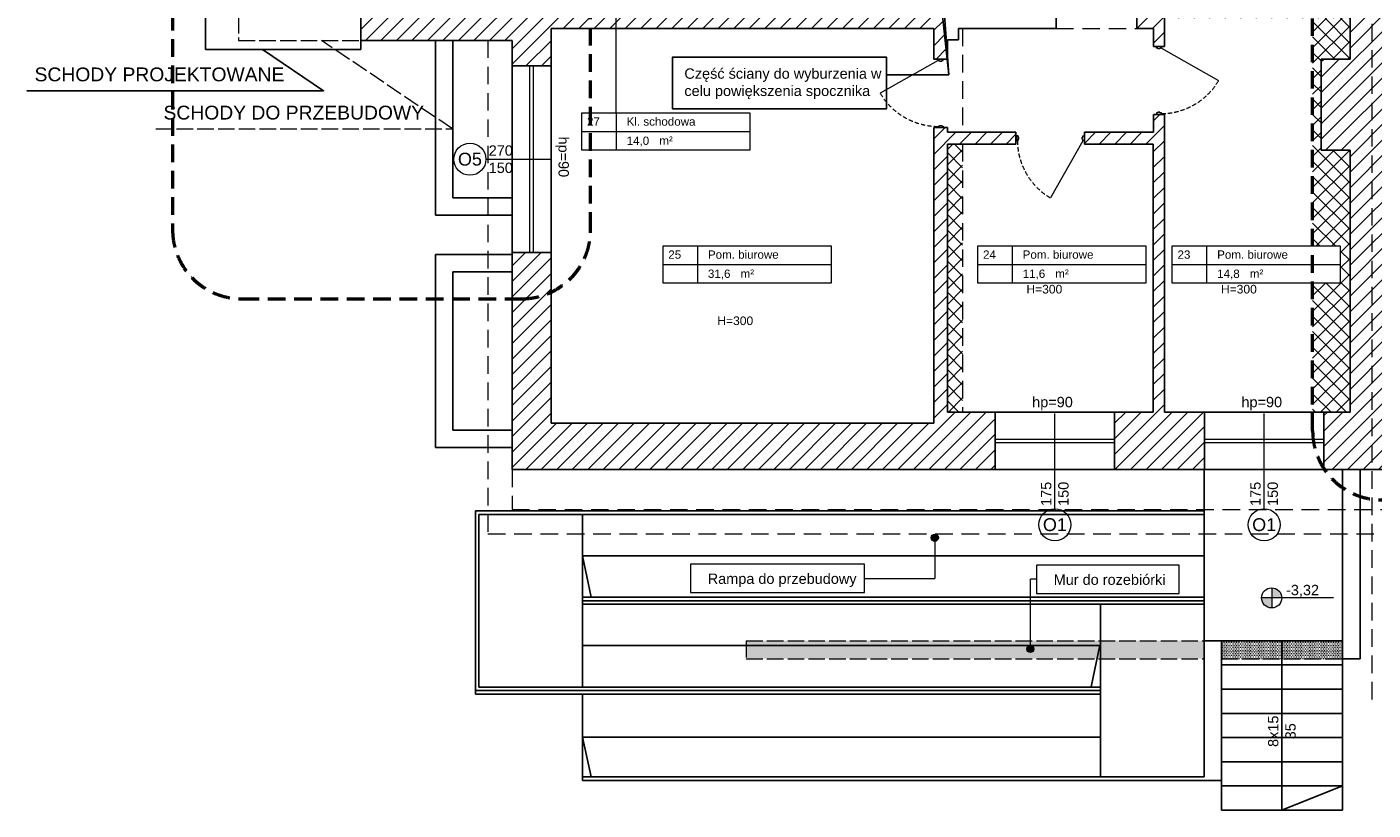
# Model space of a CAD drawing. Header units: millimetres. Extents: x 26866 to 1024070, y -428191 to 408885.
# Tile 65 of 248: x 170790 to 190280, y 349221 to 360556. Entities that reach past the tile are written whole.
import ezdxf

# ---------------------------------------------------------------- set-up
doc = ezdxf.new("R2010")
doc.units = ezdxf.units.MM
doc.header["$LTSCALE"] = 2
for name, pattern in [('ACAD_ISO02W100', [15, 12, -3]), ('DASHED', [19.05, 12.7, -6.35]), ('HIDDEN', [9.525, 6.35, -3.175]), ('HIDDENX2', [19.05, 12.7, -6.35])]:
    doc.linetypes.add(name, pattern=pattern)
for name, color, linetype, lineweight in [('0_OPIS', 7, 'Continuous', 13), ('3DPLAN_A_DRZWI', 173, 'Continuous', 5), ('3DPLAN_A_OKNA', 153, 'Continuous', 5), ('3DPLAN_A_TABELKA POMIESZCZEŃ', 7, 'Continuous', 0), ('3DPLAN_A_WYSOKOŚCI OPIS', 101, 'Continuous', 5), ('3DPLAN_A_WYSOKOŚCI ZMIANA', 144, 'HIDDENX2', 5), ('A_KRESKOWANIE', 9, 'Continuous', 0), ('A_STOL_OPIS', 55, 'Continuous', 5), ('A_WYBURZENIA', 6, 'Continuous', 0), ('A_WYM_KOT', 161, 'Continuous', 0), ('A_ZESTAWIENIE STOLARKI', 3, 'Continuous', 15), ('Opisy', 7, 'Continuous', 13)]:
    doc.layers.add(name, color=color, linetype=linetype, lineweight=lineweight)
for name, color, linetype in [('3DPLAN_A_KRESKOWANIE 1', 253, 'Continuous'), ('3DPLAN_A_OPIS', 8, 'Continuous'), ('3DPLAN_A_POMIESZCZENIE NUMER', 100, 'Continuous'), ('3DPLAN_K_DZIAŁOWA NISKIE', 134, 'Continuous'), ('3DPLAN_K_NOŚNA', 7, 'Continuous'), ('3DPLAN_K_OBRYS', 243, 'Continuous'), ('3DPLAN_K_OBRYS WIDOK', 242, 'Continuous'), ('A_POMIESZCZENIE OPIS', 100, 'Continuous'), ('A_SCHODY', 6, 'Continuous')]:
    doc.layers.add(name, color=color, linetype=linetype)
doc.styles.add('ARIAL', font='arial.ttf')
doc.styles.add('TABEL1', font='txt')

# ---------------------------------------------------------------- blocks, each defined once
blk = doc.blocks.new('tabelka dla tp')
at = {"layer": '3DPLAN_A_TABELKA POMIESZCZEŃ'}
for p, q in [((49.7, 54), (49.7, 0)), ((0, 27), (243.1, 27))]:
    blk.add_line(p, q, dxfattribs=at)
blk.add_lwpolyline([(0, 54), (243.1, 54), (243.1, 0), (0, 0)], close=True, dxfattribs=at)
at = {"layer": '3DPLAN_A_POMIESZCZENIE NUMER', "color": 7, "style": 'ARIAL'}
blk.add_attdef('NUMER', (2.2, 35.4), '', height=12, dxfattribs=at)
at = {"layer": 'A_POMIESZCZENIE OPIS', "insert": (112.2, 19.8), "char_height": 12, "width": 36.412, "attachment_point": 1, "style": 'ARIAL'}
blk.add_mtext('{\\C7;m²}', dxfattribs=at)
at = {"layer": 'A_POMIESZCZENIE OPIS', "color": 7, "style": 'ARIAL'}
for tag, p in [('NAZWA', (51.7, 35.4)), ('POWIERZCHNIA', (51.1, 7.2))]:
    blk.add_attdef(tag, p, '', height=12, dxfattribs=at)
blk = doc.blocks.new('D 100')
at = {"layer": '3DPLAN_A_DRZWI', "lineweight": 20}
blk.add_line((2.1, 3.7), (50, 88.3), dxfattribs=at)
at = {"layer": '3DPLAN_A_DRZWI'}
for points in [[(0, 3.7), (2.1, 3.7), (2.1, 1.6), (3.1, 1.6), (3.1, -1.6), (2.1, -1.6), (2.1, -3.7), (0, -3.7), (0, 3.7)], [(100, 3.7), (97.9, 3.7), (97.9, 1.6), (96.9, 1.6), (96.9, -1.6), (97.9, -1.6), (97.9, -3.7), (100, -3.7), (100, 3.7)]]:
    blk.add_lwpolyline(points, dxfattribs=at)
at = {"layer": '3DPLAN_A_DRZWI', "linetype": 'HIDDEN', "ltscale": 0.5}
blk.add_arc((-0.5, 2.6), 99.5, 0.6326, 59.4855, dxfattribs=at)
blk = doc.blocks.new('parterr')
at = {"layer": '3DPLAN_A_KRESKOWANIE 1'}
h = blk.add_hatch(dxfattribs=at)
h.set_pattern_fill('ANSI31', color=256, scale=5, style=0)
h.set_pattern_definition([(45, (28281.13, -31178.053), (-11.22532, 11.22532), [])])
h.paths.add_polyline_path([(27532, -28228.9), (27532, -28218.9), (27421, -28218.9), (27421, -28006.9), (27457, -28006.9), (27457, -27805.9), (26774.5, -27805.9), (26774.5, -27888.9), (26826, -27888.9), (26826, -27851.9), (27411, -27851.9), (27411, -28133.9), (27388, -28133.9), (27388, -28139.9), (27411, -28139.9), (27411, -28286.9), (27427, -28286.9), (27427, -28228.9)])
h.paths.add_polyline_path([(27627, -27863.9), (27770, -27863.9), (27770, -27805.9), (27627, -27805.9)])
h.paths.add_polyline_path([(27632, -28218.9), (27632, -28228.9), (27649, -28228.9), (27649, -28462.9), (27695, -28462.9), (27695, -28426.9), (27668, -28426.9), (27668, -28237.9), (27980, -28237.9), (27980, -28426.9), (27785, -28426.9), (27785, -28541.9), (27802, -28541.9), (27802, -28461.9), (27938, -28461.9), (27938, -28505.9), (28031, -28505.9), (28031, -28463.9), (28077, -28463.9), (28077, -28434.9), (28071, -28434.9), (28071, -28421.9), (28058, -28421.9), (28058, -27857.9), (28068, -27857.9), (28068, -27794.9), (28074, -27794.9), (28074, -27747.9), (28027.5, -27747.9), (28027.5, -27805.9), (27940, -27805.9), (27940, -27933.9), (27976, -27933.9), (27976, -28218.9)])
h.paths.add_polyline_path([(26774.5, -28063.9), (26774.5, -28175.4), (26827, -28175.4), (26827, -28139.9), (27298, -28139.9), (27298, -28133.9), (26826, -28133.9), (26826, -28063.9)])
h.paths.add_polyline_path([(27411, -28376.9), (27411, -28408.9), (27394, -28408.9), (27394, -28418.9), (26827, -28418.9), (26827, -28350.4), (26774.5, -28350.4), (26774.5, -28429.9), (26562.5, -28429.9), (26562.5, -28493.9), (26596, -28493.9), (26596, -28452.9), (26777, -28452.9), (26777, -28490.9), (26827, -28490.9), (26827, -28455.9), (27384.1, -28455.8), (27402, -28455.8), (27402, -28523.9), (27427, -28523.9), (27427, -28487.1), (27425, -28487.2), (27425.1, -28485.1), (27427, -28485.1), (27427, -28479.6), (27425.4, -28479.6), (27426, -28479.9), (27425, -28479.6), (27425, -28411.8), (27427, -28411.8), (27427, -28411.3), (27425, -28411.4), (27425.1, -28409.3), (27427, -28409.2), (27427, -28376.9)])
h.paths.add_polyline_path([(27342, -28709.9), (26827, -28709.9), (26827, -28670.9), (26777, -28670.9), (26777, -28709.9), (26596, -28709.9), (26596, -28673.9), (26562.5, -28673.9), (26562.5, -28763.9), (26781.5, -28763.9), (26781.5, -28800.9), (26838, -28800.9), (26838, -28746.9), (27392, -28746.9), (27392, -28790.9), (27411.5, -28790.9), (27399.2, -28679.9), (27342, -28679.9)])
h.paths.add_polyline_path([(26781.5, -29070.9), (26781.5, -29384.9), (27480.8, -29384.9), (27480.8, -29301.9), (27411.8, -29301.9), (27411.8, -28913.9), (27511, -28913.9), (27511, -28896.9), (27412, -28896.9), (27412, -28889.9), (27392, -28889.9), (27392, -29317.9), (26838, -29317.9), (26838, -29070.9)])
h.paths.add_polyline_path([(27653.8, -29384.9), (27783.8, -29384.9), (27783.8, -29301.9), (27725.8, -29301.9), (27725.8, -28870.9), (27710, -28870.9), (27710, -28896.9), (27610, -28896.9), (27610, -28913.9), (27709.8, -28913.9), (27709.8, -29301.9), (27653.8, -29301.9)])
h.paths.add_polyline_path([(28105, -29384.9), (28105, -29319.9), (28050, -29319.9), (28050, -29041.9), (28097, -29041.9), (28097, -28933.9), (28050, -28933.9), (28050, -28849.9), (28077, -28849.9), (28077, -28716.9), (28031, -28716.9), (28031, -28683.9), (27938, -28683.9), (27938, -28715.9), (27802, -28715.9), (27802, -28691.9), (27785, -28691.9), (27785, -28715.9), (27686, -28715.9), (27686, -28746.9), (27710, -28746.9), (27710, -28772.9), (27725.8, -28772.9), (27725.8, -28731.9), (27994.8, -28731.9), (27994.8, -28790.9), (27952.8, -28790.9), (27952.8, -28922.9), (27994.8, -28922.9), (27994.8, -29301.9), (27956.8, -29301.9), (27956.8, -29384.9)])
h.paths.add_polyline_path([(28445, -27794.9), (28445, -27747.9), (28200, -27747.9), (28200, -27794.9)])
h.paths.add_polyline_path([(28922, -28467.9), (29078, -28467.9), (29078, -28435.9), (28961, -28435.9), (28961, -27867.9), (29011, -27867.9), (29011, -27805.9), (28879, -27805.9), (28879, -27866.9), (28933, -27866.9), (28933, -28435.9), (28922, -28435.9)])
h.paths.add_polyline_path([(29186, -27867.9), (29309, -27867.9), (29309, -27805.9), (29186, -27805.9)])
h.paths.add_polyline_path([(29484, -27867.9), (29608, -27867.9), (29608, -27805.9), (29484, -27805.9)])
h.paths.add_polyline_path([(29783, -27867.9), (29904, -27867.9), (29904, -27805.9), (29783, -27805.9)])
h.paths.add_polyline_path([(30079, -27867.9), (30206, -27867.9), (30206, -27805.9), (30079, -27805.9)])
h.paths.add_polyline_path([(29867, -28490.9), (29867, -28439.9), (30421, -28439.9), (30421, -28504.9), (30468, -28504.9), (30468, -28441.9), (30495, -28441.9), (30495, -28420.9), (30468, -28420.9), (30468, -27862.9), (30501, -27862.9), (30501, -27805.9), (30381, -27805.9), (30381, -27867.9), (30455, -27867.9), (30455, -28420.9), (29451, -28420.9), (29451, -28435.9), (29332, -28435.9), (29332, -28420.9), (29228, -28420.9), (29228, -28435.9), (29208, -28435.9), (29208, -28467.9), (29231, -28467.9), (29231, -28496.9), (29277, -28496.9), (29277, -28467.9), (29828, -28467.9), (29828, -28490.9)])
h.paths.add_polyline_path([(30793, -27805.9), (30676, -27805.9), (30676, -27862.9), (30793, -27862.9)])
h.paths.add_polyline_path([(31619, -27862.9), (31619, -27970.9), (31677.5, -27970.9), (31677.5, -27805.9), (30968, -27805.9), (30968, -27862.9)])
h.paths.add_polyline_path([(30692, -28522.9), (30692, -28438.9), (31027, -28438.9), (31027, -28712.9), (30893, -28712.9), (30893, -28746.9), (31015, -28746.9), (31015, -28802.9), (31048, -28802.9), (31048, -28747.9), (31070, -28747.9), (31070, -28744.9), (31444, -28744.9), (31444, -28715.9), (31349, -28715.9), (31349, -28647.9), (31325, -28647.9), (31325, -28715.9), (31098, -28715.9), (31098, -28691.9), (31057, -28691.9), (31057, -28450.9), (31069, -28450.9), (31069, -28440.9), (31325, -28440.9), (31325, -28557.9), (31349, -28557.9), (31349, -28439.9), (31624, -28439.9), (31624, -28481.9), (31677.5, -28481.9), (31677.5, -28090.9), (31619, -28090.9), (31619, -28420.9), (30615, -28420.9), (30615, -28441.9), (30672, -28441.9), (30672, -28522.9)])
h.paths.add_polyline_path([(31677.5, -28782.9), (31677.5, -28681.9), (31624, -28681.9), (31624, -28715.9), (31534, -28715.9), (31534, -28744.9), (31624, -28744.9), (31624, -28782.9)])
h.paths.add_polyline_path([(31291, -29384.9), (31677.5, -29384.9), (31677.5, -29121.9), (31624, -29121.9), (31624, -29308.9), (31291, -29308.9)])
h.paths.add_polyline_path([(31116, -29308.9), (31048, -29308.9), (31048, -29148.9), (31015, -29148.9), (31015, -29308.9), (30978, -29308.9), (30978, -29384.9), (31116, -29384.9)])
h.paths.add_polyline_path([(30672, -28642.9), (30672, -28710.9), (30659, -28710.9), (30659, -28746.9), (30737, -28746.9), (30737, -29058.9), (30727, -29058.9), (30727, -29069.9), (30737, -29069.9), (30737, -29306.9), (30690, -29306.9), (30690, -29384.9), (30803, -29384.9), (30803, -29308.9), (30768, -29308.9), (30768, -28746.9), (30773, -28746.9), (30773, -28712.9), (30692, -28712.9), (30692, -28642.9)])
h.paths.add_polyline_path([(29828, -28640.9), (29828, -28721.9), (29418, -28721.9), (29418, -28756.9), (29766, -28756.9), (29766, -28833.9), (29936, -28833.9), (29936, -28756.9), (30426, -28756.9), (30426, -29306.9), (30384, -29306.9), (30384, -29384.9), (30515, -29384.9), (30515, -29306.9), (30442, -29306.9), (30442, -29069.9), (30637, -29069.9), (30637, -29058.9), (30442, -29058.9), (30442, -28772.9), (30467, -28772.9), (30467, -28746.9), (30569, -28746.9), (30569, -28710.9), (30468, -28710.9), (30468, -28677.9), (30421, -28677.9), (30421, -28720.9), (29867, -28720.9), (29867, -28640.9)])
h.paths.add_polyline_path([(30088, -29306.9), (30088, -29384.9), (30209, -29384.9), (30209, -29306.9)])
h.paths.add_polyline_path([(29913, -29306.9), (29892, -29306.9), (29892, -28974.9), (29422, -28974.9), (29422, -28984.9), (29885, -28984.9), (29885, -29310.9), (29778, -29310.9), (29778, -29384.9), (29913, -29384.9)])
h.paths.add_polyline_path([(29488, -29310.9), (29488, -29384.9), (29603, -29384.9), (29603, -29310.9)])
h.paths.add_polyline_path([(29342, -28974.9), (29263, -28974.9), (29263, -28756.9), (29298, -28756.9), (29298, -28721.9), (29277, -28721.9), (29277, -28667.9), (29229, -28667.9), (29229, -28721.9), (28923, -28721.9), (28923, -28754.9), (28936, -28754.9), (28936, -28884.9), (28954, -28884.9), (28954, -28754.9), (29227, -28754.9), (29227, -29323.9), (29187, -29323.9), (29187, -29384.9), (29313, -29384.9), (29313, -29310.9), (29263, -29310.9), (29263, -28984.9), (29342, -28984.9)])
h.paths.add_polyline_path([(29012, -29323.9), (28954, -29323.9), (28954, -28979.9), (28936, -28979.9), (28936, -29320.9), (28896, -29320.9), (28896, -29384.9), (29012, -29384.9)])
h.paths.add_polyline_path([(28833, -28721.9), (28811, -28721.9), (28811, -28684.9), (28794, -28684.9), (28794, -28721.9), (28684, -28721.9), (28684, -28682.9), (28630, -28682.9), (28630, -28715.9), (28627, -28715.9), (28627, -29316.9), (28585, -29316.9), (28585, -29384.9), (28721, -29384.9), (28721, -29320.9), (28669, -29320.9), (28669, -29039.9), (28723, -29039.9), (28723, -28875.9), (28665, -28875.9), (28665, -28769.9), (28674, -28769.9), (28674, -28754.9), (28833, -28754.9)])
h.paths.add_polyline_path([(28933.5, -28618.6), (28933.5, -28620.9), (28989.5, -28620.9), (28989.5, -28618.6)])
h.paths.add_polyline_path([(28048.6, -28542.2), (28104.7, -28542.2), (28104.7, -28567.4), (28048.6, -28567.4)])
h.paths.add_polyline_path([(28312.3, -28323), (28368.2, -28323), (28368.2, -28348), (28312.3, -28348)])
h.paths.add_polyline_path([(28488.1, -28323), (28544, -28323), (28544, -28348), (28488.1, -28348)])
edge = h.paths.add_edge_path()
edge.add_arc((28307, -28816.9), 85, 62.6545, 71.7854, ccw=False)
edge.add_line((28346, -28741.4), (28346, -28736.1))
edge.add_line((28346, -28736.1), (28333.6, -28736.1))
h.paths.add_polyline_path([(28109.3, -29204.1), (28204.6, -29204.1), (28204.6, -29250.6), (28109.3, -29250.6)])
h.paths.add_polyline_path([(28138.6, -28107.4), (28196.5, -28107.4), (28196.5, -28140.4), (28138.6, -28140.4)])
h.paths.add_polyline_path([(28531.9, -27858.8), (28585.7, -27858.8), (28585.7, -27891.9), (28531.9, -27891.9)])
h.paths.add_polyline_path([(28514.9, -27899.8, 1), (28514.9, -27870.7, 1)])
h.paths.add_polyline_path([(28121.5, -28148.4, 1), (28121.5, -28119.3, 1)])
edge = h.paths.add_edge_path()
edge.add_line((28141.8, -28688.8), (28156.4, -28688.8))
edge.add_line((28156.4, -28688.8), (28156.4, -28674.2))
edge.add_arc((28156.4, -28688.8), 14.6, 90, 180)
edge = h.paths.add_edge_path()
edge.add_line((28156.4, -28688.8), (28156.4, -28703.3))
edge.add_arc((28156.4, -28688.8), 14.6, 270, 360)
edge.add_line((28170.9, -28688.8), (28156.4, -28688.8))
h.paths.add_polyline_path([(28156.4, -28703.3, 1), (28156.4, -28674.2, 1)])
h.paths.add_polyline_path([(28624.3, -27926.3), (28623.5, -27925.5), (28623.7, -27865.1), (28624.4, -27864.4), (28624.4, -27926.2)], is_closed=False)
h.paths.add_polyline_path([(28252.2, -28179.9), (28327.2, -28179.9), (28327.2, -28198.6, -0.427145), (28270.9, -28254.9), (28252.2, -28254.9)])
h.paths.add_polyline_path([(28424.2, -28361.4, -0.414214), (28419.2, -28366.4), (28413.2, -28366.4, -0.414214), (28389.2, -28342.4), (28389.2, -28330.4, -0.414214), (28413.2, -28306.4), (28419.2, -28306.4, -0.414214), (28424.2, -28311.4)])
h.paths.add_polyline_path([(28639, -27932.3), (28639, -27864.5), (28640.6, -27864.5), (28640, -27864.2, -0.310329), (28639.7, -27863.7), (28639.7, -27861.3, -0.216272), (28639.9, -27860.9), (28640.6, -27860.2, 0.840818), (28640.5, -27859.3, -0.414214), (28641, -27859.8), (28641, -27932.3)])
h.paths.add_polyline_path([(28638.8, -27863.2), (28638.3, -27863.8), (28637.8, -27863.8), (28637.8, -27893.8, -0.760764), (28636.9, -27897), (28634.3, -27897), (28634.3, -27925.5), (28634.1, -27925.6), (28633.8, -27925.9), (28633.6, -27926.3), (28634, -27926.3, -0.130781), (28633.4, -27927.4, -2.336993), (28633.4, -27924.4), (28633.4, -27899.2), (28633, -27899.2), (28633, -27897.6), (28632.6, -27897.5), (28632.6, -27893), (28633, -27892.9), (28633, -27891.3), (28633.4, -27891.3), (28633.6, -27871.1), (28633.4, -27867.4, -2.336993), (28633.6, -27864.3), (28634.3, -27865.1), (28634.3, -27893.5), (28636, -27893.5), (28636, -27863.8), (28635.5, -27863.8), (28635, -27863.2), (28635, -27857), (28638.8, -27857)])
h.paths.add_polyline_path([(28630.6, -27891.5), (28631.2, -27891.7), (28631.2, -27897.7, -0.414214), (28631, -27897.8), (28627.6, -27897.8, -0.414214), (28627.5, -27897.6), (28627.6, -27891.5), (28628, -27891.5), (28628, -27884.4, -1), (28630.6, -27884.4)])
h.paths.add_polyline_path([(28624.4, -27886), (28628, -27886.1), (28624.4, -27886.1)], is_closed=False)
h.paths.add_polyline_path([(28632, -27893.6), (28632.3, -27893.8), (28632.5, -27893.8), (28632.5, -27896.8), (28632.3, -27897), (28632, -27897), (28631.9, -27897.4), (28632, -27893.2)])
h.paths.add_polyline_path([(28624.4, -27904.4), (28633.4, -27904.6), (28624.4, -27904.6)], is_closed=False)
h.paths.add_polyline_path([(28625.2, -27886.1), (28625.2, -27891.3), (28625.6, -27891.3), (28625.6, -27892.9), (28626, -27893), (28626, -27893.6), (28626.7, -27893.6), (28626.7, -27893.1), (28626.7, -27897.4), (28626.7, -27897), (28626, -27897), (28626, -27897.5), (28625.6, -27897.6), (28625.6, -27899.2), (28625.2, -27899.2), (28625, -27904.4), (28625, -27886.1)], is_closed=False)
h.paths.add_polyline_path([(28640.9, -27857), (28623, -27856.9), (28641, -27856.9)], is_closed=False)
h.paths.add_polyline_path([(28620, -28325.9), (28620, -28323.5), (28618.5, -28323.5), (28585, -28382.7, -0.262592), (28550.7, -28323.5), (28550, -28323.5), (28550, -28325.9), (28513, -28325.9), (28513, -28240.9), (28492.4, -28240.9), (28491.8, -28249.2, -0.11869), (28489.7, -28256.7), (28483.4, -28267, -0.177707), (28479.1, -28270.1), (28472.9, -28270.1, -0.177707), (28468.6, -28266.9), (28462.3, -28256.7, -0.11869), (28460.2, -28249.2), (28459.6, -28240.9), (28488, -28240.9), (28488, -28181.9), (28634, -28181.9), (28634, -28325.9)])
h.paths.add_polyline_path([(28442.5, -28424.9), (28442.5, -28418.9, -0.414214), (28466.5, -28394.9), (28478.5, -28394.9, -0.414214), (28502.5, -28418.9), (28502.5, -28424.9, -0.414214), (28497.5, -28429.9), (28447.5, -28429.9, -0.414214)])
h.paths.add_polyline_path([(28265.7, -28187.2, 1), (28256.4, -28187.2, 1)], flags=16)
h.paths.add_polyline_path([(28416.2, -28357.3, -0.453948), (28410.5, -28362.2, -0.375565), (28393.2, -28342.4), (28393.2, -28330.4, -0.375565), (28410.5, -28310.6, -0.453948), (28416.2, -28315.5)], flags=16)
h.paths.add_polyline_path([(28638.4, -27861.8, 1), (28635.4, -27861.8, 1)], flags=16)
h.paths.add_polyline_path([(28638, -27861.8, 1), (28635.8, -27861.8, 1)], flags=0)
h.paths.add_polyline_path([(28633.9, -27866.7, -0.08131), (28633.4, -27867.4), (28633.4, -27865.9), (28634.2, -27865.9), (28634.3, -27866.3)], flags=16)
h.paths.add_polyline_path([(28633.4, -27865.9), (28633.4, -27867), (28634.2, -27866.2), (28634.1, -27865.9)], flags=0)
h.paths.add_polyline_path([(28633.4, -27867), (28633.6, -27867.3, 0.08131), (28633.9, -27866.7), (28633.6, -27867.1)], is_closed=False, flags=16)
h.paths.add_polyline_path([(28633.6, -27897.5), (28633.6, -27893.2), (28633.6, -27897.4)], is_closed=False, flags=16)
h.paths.add_polyline_path([(28633.6, -27897.4), (28633.6, -27893.1), (28633.6, -27897.5)], is_closed=False, flags=16)
h.paths.add_polyline_path([(28628, -27884.4), (28630.6, -27884.4, -1)], flags=16)
h.paths.add_polyline_path([(28557.3, -28240), (28560, -28203.4), (28592.8, -28203.4), (28595.5, -28240, -0.414214), (28578.7, -28256.9), (28574.2, -28256.9, -0.414214)], flags=16)
h.paths.add_polyline_path([(28570.2, -28211.9), (28582.6, -28211.9, -0.392745), (28588.2, -28217.1), (28589.9, -28240.2, -0.409357), (28578.7, -28251.3), (28574.2, -28251.3, -0.409357), (28562.9, -28240.2), (28564.6, -28217.1, -0.392745)], flags=0)
h.paths.add_polyline_path([(28465.7, -28254.6, -0.504303), (28469.8, -28249.4), (28482.2, -28249.4, -0.504303), (28486.3, -28254.6), (28480, -28264.8, -0.195658), (28478.3, -28266.1), (28473.8, -28266.1, -0.195658), (28472, -28264.8)], flags=16)
h.paths.add_polyline_path([(28451.6, -28421.9, -0.453948), (28446.7, -28416.2, -0.375565), (28466.5, -28398.9), (28478.5, -28398.9, -0.375565), (28498.3, -28416.2, -0.453948), (28493.4, -28421.9)], flags=16)
at = {"layer": 'A_KRESKOWANIE', "transparency": 33554687}
h = blk.add_hatch(dxfattribs=at)
h.set_pattern_fill('ANSI37', color=0, scale=5)
h.paths.add_polyline_path([(26826, -28063.9), (26826, -28133.9), (27298, -28133.9), (27298, -28133.6), (27299.9, -28133.6), (27299.9, -28135.5), (27300.8, -28135.5), (27300.8, -28138.3), (27299.9, -28138.3), (27299.9, -28140.2), (27298.9, -28140.2, 0.262592), (27343, -28216.3), (27344.2, -28214.1, -0.038194), (27343.1, -28198.9), (27343.1, -27851.9), (26826, -27851.9), (26826, -27888.9)])
h.paths.add_polyline_path([(27103, -28064), (27158.9, -28064), (27158.9, -28044.9), (27103, -28044.9)], flags=24)
h.paths.add_polyline_path([(27343, -28216.3, -0.262592), (27298.9, -28140.2), (27299.9, -28140.2), (27298, -28140.2), (27298, -28139.9), (26827, -28139.9), (26827, -28175.4), (26827, -28350.4), (26827, -28418.9), (27394, -28418.9), (27394, -28408.9), (27394, -28362.7), (27339.6, -28331.9, -0.198011), (27394, -28290.7), (27394, -28286.1, -0.230244), (27344.2, -28214.1)])
h.paths.add_polyline_path([(27102.4, -28351.8), (27325.9, -28351.8), (27325.9, -28402.6), (27102.4, -28402.6)], flags=16)
h.paths.add_polyline_path([(27103, -28330.5), (27159, -28330.5), (27159, -28311.4), (27103, -28311.4)], flags=24)
h.paths.add_polyline_path([(27123.1, -28409.6), (27305.2, -28409.6), (27305.2, -28344.8), (27123.1, -28344.8)], flags=24)
h.paths.add_polyline_path([(27433.8, -29301.9), (27433.8, -28913.9), (27411.8, -28913.9), (27411.8, -29301.9)])
h.paths.add_polyline_path([(27980.5, -29061.3), (27980.5, -29115.3), (27940.5, -29115.3), (27940.5, -29301.9), (27956.8, -29301.9), (27994.8, -29301.9), (27994.8, -28922.9), (27952.8, -28922.9), (27952.8, -28790.9), (27994.8, -28790.9), (27994.8, -28731.9), (27940.5, -28731.9), (27940.5, -29061.3)])
h.paths.add_polyline_path([(27075.4, -29179.4), (27131.5, -29179.4), (27131.5, -29160.2), (27075.4, -29160.2)], flags=9)
h.paths.add_polyline_path([(27522.9, -29133.7), (27578.9, -29133.7), (27578.9, -29114.5), (27522.9, -29114.5)], flags=9)
h.paths.add_polyline_path([(27332.1, -28065.2), (27388.1, -28065.2), (27388.1, -28046), (27332.1, -28046)], flags=9)
h.paths.add_polyline_path([(27804.5, -29133.7), (27860.5, -29133.7), (27860.5, -29114.5), (27804.5, -29114.5)], flags=9)
at = {"layer": 'A_WYBURZENIA', "transparency": 33554687}
h = blk.add_hatch(dxfattribs=at)
h.set_pattern_fill('DOTS', color=256)
h.set_pattern_definition([(0, (11650.2915, -8684.0708), (0.79375, 1.5875), [0, -1.5875])])
h.paths.add_polyline_path([(27628.6, -29658.9), (27632.5, -29639.9), (27120.5, -29639.9), (27120.5, -29658.9), (27628.6, -29658.9)], is_closed=False)
h.paths.add_polyline_path([(27628.6, -29658.9), (27633.5, -29658.9), (27633.5, -29632.9), (27120.5, -29632.9), (27120.5, -29639.9), (27632.5, -29639.9), (27628.6, -29658.9)], is_closed=False)
h.paths.add_polyline_path([(27783.5, -29658.9), (27783.5, -29632.9), (27633.5, -29632.9), (27633.5, -29658.9), (27783.5, -29658.9)], is_closed=False)
h = blk.add_hatch(dxfattribs=at)
h.set_pattern_fill('DOTS', color=256, scale=1.5)
h.set_pattern_definition([(0, (-1090.2067, 834.7308), (1.190625, 2.38125), [0, -2.38125])])
h.paths.add_polyline_path([(27808.5, -29632.9), (27808.5, -29658.9), (27896, -29658.9), (27896, -29632.9), (27808.5, -29632.9)], is_closed=False)
h.paths.add_polyline_path([(27896, -29632.9), (27896, -29658.9), (27983.5, -29658.9), (27983.5, -29632.9), (27896, -29632.9)], is_closed=False)
at = {"layer": 'A_WYM_KOT'}
h = blk.add_hatch(color=256, dxfattribs=at)
h.dxf.hatch_style = 1
h.paths.add_polyline_path([(27881.2, -29570.8), (27866.7, -29570.8, 0.414214), (27881.2, -29585.4), (27881.2, -29570.8)], is_closed=False)
h.paths.add_polyline_path([(27881.2, -29570.8), (27895.8, -29570.8, 0.143872), (27893.5, -29562.9), (27881.2, -29562.9), (27881.2, -29570.8)], is_closed=False)
h.paths.add_polyline_path([(27881.2, -29556.2), (27881.2, -29562.9), (27893.5, -29562.9, 0.255137), (27881.2, -29556.2)], is_closed=False)
at = {"layer": 'Opisy', "ltscale": 0.5}
h = blk.add_hatch(color=256, dxfattribs=at)
h.dxf.hatch_style = 1
h.paths.add_polyline_path([(27391.9, -29488.7), (27391.9, -29478.8, 0.73336)])
h.paths.add_polyline_path([(27391.9, -29478.8), (27391.9, -29488.7, 0.076465), (27393.4, -29488.9, 1.165591)])
h = blk.add_hatch(color=256, dxfattribs=at)
h.dxf.hatch_style = 1
h.paths.add_polyline_path([(27530.2, -29649.6), (27530.2, -29639.7, 0.73336)])
h.paths.add_polyline_path([(27530.2, -29639.7), (27530.2, -29649.6, 0.076465), (27531.8, -29649.9, 1.165591)])
at = {"layer": '3DPLAN_A_OKNA'}
for p, q in [((26807.2, -29070.9), (26807.2, -28800.9)), ((26812.2, -28800.9), (26812.2, -29070.9)), ((27480.8, -29340.9), (27653.8, -29340.9)), ((27480.8, -29345.9), (27653.8, -29345.9)), ((27783.8, -29340.9), (27956.8, -29340.9)), ((27783.8, -29345.9), (27956.8, -29345.9))]:
    blk.add_line(p, q, dxfattribs=at)
at = {"layer": '3DPLAN_A_TABELKA POMIESZCZEŃ', "ltscale": 0.5}
blk.add_line((26932.1, -28868.7), (26932.1, -28679), dxfattribs=at)
at = {"layer": '3DPLAN_A_WYSOKOŚCI ZMIANA'}
for p, q in [((28026.6, -29717.7), (28026.6, -27392.5)), ((27433.8, -28746.9), (27433.8, -28896.9)), ((27569, -28746.9), (27686, -28746.9)), ((26746.5, -28763.9), (26746.5, -29477.9)), ((27433.8, -28913.9), (27433.8, -29301.9)), ((26781.5, -29384.9), (26781.5, -29442.9)), ((26781.5, -29442.9), (28136.5, -29442.9)), ((26746.5, -29477.9), (28136.5, -29477.9))]:
    blk.add_line(p, q, dxfattribs=at)
at = {"layer": '3DPLAN_K_DZIAŁOWA NISKIE'}
for p, q in [((26838, -28800.9), (26838, -29070.9)), ((27480.8, -29301.9), (27653.8, -29301.9)), ((27783.8, -29301.9), (27956.8, -29301.9))]:
    blk.add_line(p, q, dxfattribs=at)
at = {"layer": '3DPLAN_K_NOŚNA'}
for p, q in [((27569, -28746.9), (27569, -28715.9)), ((27686, -28746.9), (27686, -28715.9)), ((27392, -28746.9), (26838, -28746.9)), ((26838, -28746.9), (26838, -28800.9)), ((27392, -28790.9), (27392, -28746.9)), ((27428, -28762.9), (27428, -28746.9)), ((27428, -28746.9), (27569, -28746.9)), ((27686, -28746.9), (27710, -28746.9)), ((27710, -28746.9), (27710, -28772.9)), ((27725.8, -28772.9), (27725.8, -28731.9)), ((27994.8, -28731.9), (27994.8, -28790.9)), ((27428, -28762.9), (27412, -28762.9)), ((27412, -28790.9), (27412, -28762.9)), ((27710, -28772.9), (27725.8, -28772.9)), ((26838, -28800.9), (26781.5, -28800.9)), ((27392, -28790.9), (27412, -28790.9)), ((27994.8, -28790.9), (27952.8, -28790.9)), ((27952.8, -28922.9), (27952.8, -28790.9)), ((27710, -28870.9), (27710, -28896.9)), ((27710, -28870.9), (27725.8, -28870.9)), ((27725.8, -29301.9), (27725.8, -28870.9)), ((27392, -28889.9), (27412, -28889.9)), ((27392, -29317.9), (27392, -28889.9)), ((27412, -28896.9), (27412, -28889.9)), ((27511, -28896.9), (27412, -28896.9)), ((27511, -28913.9), (27511, -28896.9)), ((27710, -28896.9), (27610, -28896.9)), ((27610, -28896.9), (27610, -28913.9)), ((27511, -28913.9), (27411.8, -28913.9)), ((27411.8, -28913.9), (27411.8, -29301.9)), ((27709.8, -28913.9), (27610, -28913.9)), ((27709.8, -29301.9), (27709.8, -28913.9)), ((27952.8, -28922.9), (27994.8, -28922.9)), ((27994.8, -28922.9), (27994.8, -29301.9)), ((26838, -29070.9), (26781.5, -29070.9)), ((26838, -29070.9), (26838, -29317.9)), ((27411.8, -29301.9), (27480.8, -29301.9)), ((27480.8, -29301.9), (27480.8, -29384.9)), ((27653.8, -29301.9), (27709.8, -29301.9)), ((27653.8, -29384.9), (27653.8, -29301.9)), ((27783.8, -29301.9), (27725.8, -29301.9)), ((27783.8, -29384.9), (27783.8, -29301.9)), ((27994.8, -29301.9), (27956.8, -29301.9)), ((27956.8, -29301.9), (27956.8, -29384.9)), ((27392, -29317.9), (26838, -29317.9))]:
    blk.add_line(p, q, dxfattribs=at)
at = {"layer": '3DPLAN_K_OBRYS'}
for p, q in [((26562.5, -28673.9), (26562.5, -28763.9)), ((26562.5, -28763.9), (26781.5, -28763.9)), ((26781.5, -28763.9), (26781.5, -28800.9)), ((26781.5, -29070.9), (26781.5, -29384.9)), ((26781.5, -29384.9), (27480.8, -29384.9)), ((27653.8, -29384.9), (27783.8, -29384.9)), ((27956.8, -29384.9), (28105, -29384.9))]:
    blk.add_line(p, q, dxfattribs=at)
at = {"layer": '3DPLAN_K_OBRYS WIDOK'}
for p, q in [((26781.5, -28800.9), (26781.5, -29070.9)), ((27480.8, -29384.9), (27653.8, -29384.9)), ((27783.8, -29384.9), (27956.8, -29384.9))]:
    blk.add_line(p, q, dxfattribs=at)
at = {"layer": 'A_SCHODY'}
for p, q in [((26337.5, -28416.9), (26337.5, -28776.9)), ((27392, -28519.8), (27414, -28813.5)), ((27397.4, -28663.4), (27414, -28813.5)), ((26562.5, -28776.9), (26562.5, -28763.9)), ((26670.5, -28763.9), (26670.5, -29016.9)), ((26695.5, -28763.9), (26695.5, -28991.9)), ((26337.5, -28776.9), (26562.5, -28776.9)), ((27414, -28813.5), (27323.3, -28813.5)), ((26695.5, -28991.9), (26781.5, -28991.9)), ((26670.5, -29016.9), (26781.5, -29016.9)), ((26670.5, -29073.9), (26670.5, -29352.9)), ((26670.5, -29073.9), (26781.5, -29073.9)), ((26695.5, -29098.9), (26695.5, -29327.9)), ((26695.5, -29098.9), (26781.5, -29098.9)), ((26695.5, -29327.9), (26781.5, -29327.9)), ((26670.5, -29352.9), (26781.5, -29352.9)), ((27783.5, -29384.9), (27783.5, -29632.9)), ((27983.5, -29384.9), (27983.5, -29877.9)), ((27983.5, -29384.9), (27983.5, -29632.9)), ((28009.5, -29384.9), (28009.5, -29658.9)), ((28009.5, -29384.9), (28009.5, -29658.9)), ((26728.5, -29444.9), (26728.5, -29709.9)), ((26728.5, -29444.9), (27783.5, -29444.9)), ((26733.5, -29449.9), (26733.5, -29699.9)), ((26733.5, -29449.9), (27783.5, -29449.9)), ((26883.5, -29449.9), (26883.5, -29699.9)), ((26883.5, -29509.9), (27783.5, -29509.9)), ((26883.5, -29509.9), (26896.1, -29569.9)), ((26883.5, -29569.9), (27783.5, -29569.9)), ((26883.5, -29574.9), (27783.5, -29574.9)), ((26883.5, -29579.9), (27783.5, -29579.9)), ((27633.5, -29579.9), (27633.5, -29829.9)), ((27633.3, -29639.9), (26883.3, -29639.9)), ((27632.6, -29639.4), (27620, -29699.4)), ((27783.5, -29632.9), (27783.5, -29829.9)), ((27783.5, -29632.9), (27983.5, -29632.9)), ((27808.5, -29632.9), (27808.5, -29877.9)), ((27896, -29632.9), (27896, -29877.9)), ((27983.5, -29658.9), (28009.5, -29658.9)), ((27808.5, -29667.9), (27983.5, -29667.9)), ((26733.5, -29699.9), (27633.5, -29699.9)), ((26728.5, -29704.9), (27633.5, -29704.9)), ((26728.5, -29709.9), (27633.5, -29709.9)), ((26883.5, -29834.9), (26883.5, -29709.9)), ((27808.5, -29702.9), (27983.5, -29702.9)), ((27808.5, -29737.9), (27983.5, -29737.9)), ((26883.5, -29772.4), (26896.1, -29829.9)), ((27633.5, -29772.4), (26883.5, -29772.4)), ((27808.5, -29772.9), (27983.5, -29772.9)), ((27808.5, -29807.9), (27983.5, -29807.9)), ((26883.5, -29829.9), (27783.5, -29829.9)), ((26883.5, -29834.9), (27808.5, -29834.9)), ((27808.5, -29842.9), (27983.5, -29842.9)), ((27896, -29877.9), (27983.5, -29842.9)), ((27808.5, -29877.9), (27983.5, -29877.9))]:
    blk.add_line(p, q, dxfattribs=at)
blk.add_lwpolyline([(26079, -28836.7), (26079, -28836.7), (26508.5, -28836.7), (26419.9, -28776.9)], dxfattribs=at)
blk.add_lwpolyline([(27013.9, -28863), (27323.3, -28863), (27323.3, -28788), (27013.9, -28788)], close=True, dxfattribs=at)
at = {"layer": 'A_STOL_OPIS'}
for p, q in [((26743.6, -28935.9), (26838, -28935.9)), ((27567.3, -29441.7), (27567.3, -29304.1)), ((27870.3, -29441.7), (27870.3, -29304.1))]:
    blk.add_line(p, q, dxfattribs=at)
at = {"layer": 'A_WYBURZENIA', "linetype": 'ACAD_ISO02W100', "transparency": 33554687}
for p, q in [((26385.5, -28429.9), (26385.5, -28763.9)), ((26385.5, -28763.9), (26562.5, -28763.9)), ((27120.5, -29632.9), (27783.5, -29632.9)), ((27120.5, -29632.9), (27120.5, -29658.9)), ((27120.5, -29632.9), (27120.5, -29658.9)), ((27120.5, -29658.9), (27783.5, -29658.9)), ((27808.5, -29658.9), (27983.5, -29658.9))]:
    blk.add_line(p, q, dxfattribs=at)
blk.add_lwpolyline([(26265.7, -28892), (26265.7, -28892), (26695.2, -28892), (26505.4, -28763.9)], dxfattribs=at)
at = {"layer": 'A_WYM_KOT'}
for p, q in [((27881.2, -29556.2), (27881.2, -29585.4)), ((27895.8, -29570.8), (27866.7, -29570.8)), ((27970.5, -29570.8), (27895.8, -29570.8))]:
    blk.add_line(p, q, dxfattribs=at)
blk.add_circle((27881.2, -29570.8), 14.6, dxfattribs=at)
at = {"layer": 'A_ZESTAWIENIE STOLARKI', "ltscale": 0.25}
for centre in [(26720.4, -28935.9), (27567.3, -29464.9), (27870.3, -29464.9)]:
    blk.add_circle(centre, 23.2, dxfattribs=at)
at = {"layer": 'Opisy', "ltscale": 0.5}
for p, q in [((27393.4, -29478.5), (27393.4, -29542.6)), ((27291.9, -29542.6), (27393.4, -29542.6)), ((27540.9, -29543.9), (27531.8, -29543.9)), ((27531.8, -29639.1), (27531.8, -29543.9))]:
    blk.add_line(p, q, dxfattribs=at)
at = {"layer": 'Opisy', "color": 1, "linetype": 'DASHED', "lineweight": 50}
for points in [[(27839.7, -28295.7), (27443.9, -28298.9, -0.416611), (27343.1, -28198.9), (27343.1, -27525.6, -0.414214), (27443.1, -27425.6), (28214.5, -27425.6, -0.414214), (28314.5, -27525.6), (28314.5, -28505.3, 0.414214), (28414.5, -28605.3), (28582, -28605.3, -0.414214), (28682, -28705.3), (28682, -29328.9, -0.414214), (28582, -29428.9), (28040.5, -29428.9, -0.414214), (27940.5, -29328.9), (27940.5, -28395.7, 0.416611)], [(26795.2, -27785.9), (26389.9, -27785.9, 0.414214), (26289.9, -27885.9), (26289.9, -29037.9, 0.414214), (26389.9, -29137.9), (26795.2, -29137.9, 0.414214), (26895.2, -29037.9), (26895.2, -27885.9, 0.414214)]]:
    blk.add_lwpolyline(points, format="xyb", close=True, dxfattribs=at)
at = {"layer": 'Opisy', "ltscale": 0.5}
for points in [[(27040, -29563.2), (27291.9, -29563.2), (27291.9, -29522), (27040, -29522)], [(27540.9, -29564.5), (27747.1, -29564.5), (27747.1, -29523.3), (27540.9, -29523.3)]]:
    blk.add_lwpolyline(points, close=True, dxfattribs=at)
for centre in [(27393.4, -29483.7), (27531.8, -29644.7)]:
    blk.add_circle(centre, 5.19, dxfattribs=at)
at = {"layer": '3DPLAN_A_DRZWI'}
for p, xscale, yscale, zscale, rotation in [((27717.9, -28772.9), 0.98, 0.98, 0.98, 270), ((27402, -28790.9), -0.9900000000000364, 0.9900000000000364, 0.9900000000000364, 89.99999999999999), ((27610, -28905.4), 0.98, 0.98, 0.98, 180)]:
    blk.add_blockref('D 100', p, dxfattribs=dict(at, xscale=xscale, yscale=yscale, zscale=zscale, rotation=rotation))
at = {"layer": '3DPLAN_A_TABELKA POMIESZCZEŃ', "ltscale": 0.5}
ref = blk.add_blockref('tabelka dla tp', (26882.4, -28922.7), dxfattribs=at)
ref.add_attrib('NUMER', '27', (26889.9, -28887.3), dxfattribs={"layer": '3DPLAN_A_POMIESZCZENIE NUMER', "height": 12, "style": 'ARIAL'})
ref.add_attrib('NAZWA', 'Kl. schodowa', (26947.3, -28887.3), dxfattribs={"layer": 'A_POMIESZCZENIE OPIS', "height": 12, "style": 'ARIAL'})
ref.add_attrib('POWIERZCHNIA', '14,0', (26947.3, -28915.1), dxfattribs={"layer": 'A_POMIESZCZENIE OPIS', "height": 12, "style": 'ARIAL'})
ref = blk.add_blockref('tabelka dla tp', (27000.1, -29115.3), dxfattribs=at)
ref.add_attrib('NUMER', '25', (27007.6, -29079.9), dxfattribs={"layer": '3DPLAN_A_POMIESZCZENIE NUMER', "height": 12, "style": 'ARIAL'})
ref.add_attrib('NAZWA', 'Pom. biurowe', (27065, -29079.9), dxfattribs={"layer": 'A_POMIESZCZENIE OPIS', "height": 12, "style": 'ARIAL'})
ref.add_attrib('POWIERZCHNIA', '31,6', (27065, -29107.6), dxfattribs={"layer": 'A_POMIESZCZENIE OPIS', "height": 12, "style": 'ARIAL'})
ref = blk.add_blockref('tabelka dla tp', (27455.7, -29115.3), dxfattribs=at)
ref.add_attrib('NUMER', '24', (27463.3, -29079.9), dxfattribs={"layer": '3DPLAN_A_POMIESZCZENIE NUMER', "height": 12, "style": 'ARIAL'})
ref.add_attrib('NAZWA', 'Pom. biurowe', (27520.7, -29079.9), dxfattribs={"layer": 'A_POMIESZCZENIE OPIS', "height": 12, "style": 'ARIAL'})
ref.add_attrib('POWIERZCHNIA', '11,6', (27520.7, -29107.6), dxfattribs={"layer": 'A_POMIESZCZENIE OPIS', "height": 12, "style": 'ARIAL'})
ref = blk.add_blockref('tabelka dla tp', (27737.3, -29115.3), dxfattribs=at)
ref.add_attrib('NUMER', '23', (27744.9, -29079.9), dxfattribs={"layer": '3DPLAN_A_POMIESZCZENIE NUMER', "height": 12, "style": 'ARIAL'})
ref.add_attrib('NAZWA', 'Pom. biurowe', (27802.3, -29079.9), dxfattribs={"layer": 'A_POMIESZCZENIE OPIS', "height": 12, "style": 'ARIAL'})
ref.add_attrib('POWIERZCHNIA', '14,8', (27802.3, -29107.6), dxfattribs={"layer": 'A_POMIESZCZENIE OPIS', "height": 12, "style": 'ARIAL'})
at = {"layer": '3DPLAN_A_OPIS', "color": 1, "lineweight": 30, "style": 'ARIAL'}
for tag, p in [('WYŁĄCZONE', (29754.4, -28077.2)), ('WYŁĄCZONE', (30711.2, -28077.2)), ('Z_OPRACOWANIA', (29744.1, -28099.6)), ('Z_OPRACOWANIA', (30700.9, -28099.6)), ('WYJŚCIE_EWAKUACYJNE', (26767.3, -28550.3)), ('WYŁĄCZONE', (30110.5, -28645.4)), ('Z_OPRACOWANIA', (30100.1, -28667.8)), ('WYŁĄCZONE', (29700.8, -29118)), ('WYŁĄCZONE', (30110.5, -29118)), ('WYŁĄCZONE', (31284.5, -29118)), ('Z_OPRACOWANIA', (29690.5, -29140.5)), ('Z_OPRACOWANIA', (30100.1, -29140.5)), ('Z_OPRACOWANIA', (31274.1, -29140.5)), ('WYJŚCIE_EWAKUACYJNE', (28257.5, -29205.3))]:
    blk.add_attdef(tag, p, '', height=12, dxfattribs=at)
at = {"layer": '3DPLAN_A_TABELKA POMIESZCZEŃ', "ltscale": 0.5, "style": 'ARIAL'}
for tag, p in [('KURTYNA', (28491.8, -29246.3)), ('POWIETRZNA', (28491.8, -29266))]:
    blk.add_attdef(tag, p, '', height=12, dxfattribs=at)
at = {"layer": '3DPLAN_A_WYSOKOŚCI OPIS', "char_height": 12.5, "width": 59.207, "attachment_point": 1, "style": 'ARIAL'}
for insert in [(27526.1, -29117.7), (27807.7, -29117.7), (27078.6, -29163.4)]:
    blk.add_mtext('H=300', dxfattribs=dict(at, insert=insert))
at = {"layer": 'A_SCHODY', "insert": (27030.9, -28804.4), "char_height": 15, "width": 685.999, "attachment_point": 1, "style": 'ARIAL'}
blk.add_mtext('Część ściany do wyburzenia w \\Pcelu powiększenia spocznika', dxfattribs=at)
at = {"layer": 'A_STOL_OPIS', "ltscale": 0.2, "insert": (26765.1, -28935.9), "char_height": 15, "attachment_point": 5, "style": 'TABEL1'}
blk.add_mtext_dynamic_manual_height_columns('\\pxqc;{\\fArial|b0|i0|c238|p34;270\\P150}', width=72.901, gutter_width=100, heights=[0], dxfattribs=at)
at = {"layer": 'A_STOL_OPIS', "ltscale": 0.2, "char_height": 15, "attachment_point": 5, "rotation": 90, "style": 'TABEL1'}
for insert in [(27567.3, -29420.2), (27870.3, -29420.2)]:
    blk.add_mtext_dynamic_manual_height_columns('\\pxqc;{\\fArial|b0|i0|c238|p34;175\\P150}', width=72.901, gutter_width=100, heights=[0], dxfattribs=dict(at, insert=insert))
at = {"layer": 'A_WYM_KOT', "ltscale": 0.2, "insert": (27902, -29551.9), "char_height": 15, "attachment_point": 1, "style": 'TABEL1'}
blk.add_mtext_dynamic_manual_height_columns('{\\fArial|b0|i0|c238|p34;-3,32}', width=72.901, gutter_width=100, heights=[17.8], dxfattribs=at)
at = {"layer": 'A_ZESTAWIENIE STOLARKI', "ltscale": 0.2, "insert": (26863.7, -28896), "char_height": 15, "attachment_point": 1, "rotation": 270, "style": 'TABEL1'}
blk.add_mtext_dynamic_manual_height_columns('\\pxqc;{\\fArial|b0|i0|c238|p34;hp=90}', width=72.901, gutter_width=100, heights=[0], dxfattribs=at)
at = {"layer": 'A_ZESTAWIENIE STOLARKI', "ltscale": 0.2, "style": 'TABEL1'}
for s, insert, char_height, attachment_point in [('{\\fArial|b0|i0|c238|p34;O5}', (26720.4, -28935.9), 18.59, 5), ('\\pxqc;{\\fArial|b0|i0|c238|p34;hp=90}', (27527.4, -29279.8), 15, 1), ('\\pxqc;{\\fArial|b0|i0|c238|p34;hp=90}', (27830.4, -29279.8), 15, 1), ('{\\fArial|b0|i0|c238|p34;O1}', (27567.3, -29464.9), 18.59, 5), ('{\\fArial|b0|i0|c238|p34;O1}', (27870.3, -29464.9), 18.59, 5)]:
    blk.add_mtext_dynamic_manual_height_columns(s, width=72.901, gutter_width=100, heights=[0], dxfattribs=dict(at, insert=insert, char_height=char_height, attachment_point=attachment_point))
at = {"layer": 'Opisy', "color": 1, "ltscale": 0.5, "char_height": 20, "width": 685.999, "attachment_point": 1, "style": 'ARIAL'}
for s, insert in [('SCHODY PROJEKTOWANE', (26090.1, -28803.1)), ('SCHODY DO PRZEBUDOWY', (26276.8, -28858.4))]:
    blk.add_mtext(s, dxfattribs=dict(at, insert=insert))
at = {"layer": 'Opisy', "ltscale": 0.5, "char_height": 15, "width": 685.999, "attachment_point": 1, "style": 'ARIAL'}
for s, insert in [('Rampa do przebudowy', (27064.7, -29535.5)), ('Mur do rozebiórki', (27565.6, -29536.9))]:
    blk.add_mtext(s, dxfattribs=dict(at, insert=insert))
at = {"layer": 'Opisy', "ltscale": 0.5, "insert": (27896, -29763.8), "char_height": 15, "width": 74.391, "attachment_point": 5, "rotation": 90, "style": 'ARIAL'}
blk.add_mtext('\\pxqc;8x15\\P35', dxfattribs=at)

msp = doc.modelspace()

# ---------------------------------------------------------------- block references
at = {"layer": '0_OPIS', "xscale": 10, "yscale": 10, "zscale": 10}
msp.add_blockref('parterr', (-90000, 648000), dxfattribs=at)

doc.saveas('drawing.dxf')
